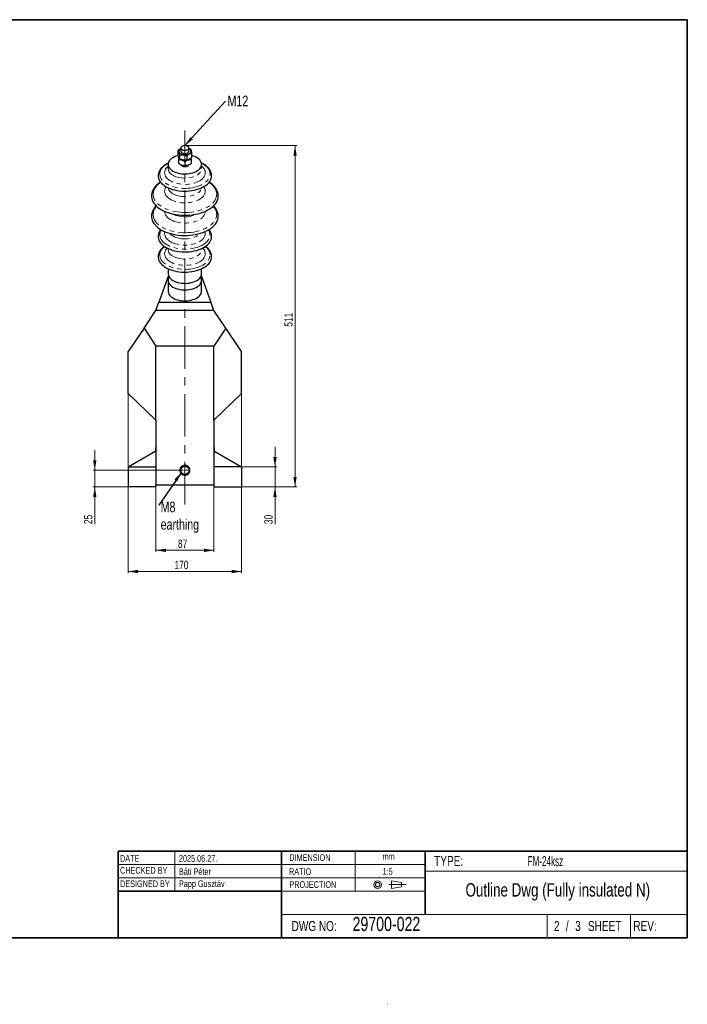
# Paper-space layout 'English' of a CAD drawing. Header units: millimetres. Extents: x 0 to 400, y -10 to 285.
# Tile 4 of 4: x 200 to 400, y -10 to 285. Entities that reach past the tile are written whole.
import ezdxf

# ---------------------------------------------------------------- set-up
doc = ezdxf.new("R2010")
doc.units = ezdxf.units.MM
doc.header["$PDSIZE"] = -1
doc.linetypes.add('CENTERX2', pattern=[20.32, 12.7, -2.54, 2.54, -2.54])
doc.linetypes.add('PHANTOM', pattern=[12.7, 6.35, -1.27, 1.27, -1.27, 1.27, -1.27])
doc.styles.add('SLDTEXTSTYLE0', font='TXT', dxfattribs={"width": 0.75})
doc.styles.add('SLDTEXTSTYLE1', font='TXT', dxfattribs={"width": 0.605})
doc.dimstyles.new('SLDDIMSTYLE0', dxfattribs={"dimtxt": 2.5, "dimasz": 3, "dimexe": 0, "dimexo": 0.0625, "dimtad": 1, "dimdec": 0, "dimlfac": 5, "dimrnd": 1e-09, "dimzin": 12, "dimdsep": 46, "dimtxsty": 'SLDTEXTSTYLE0', "dimsah": 1, "dimcen": 0.09, "dimadec": 0, "dimazin": 3, "dimtfac": 1, "dimtdec": 1, "dimtofl": 0, "dimtmove": 0, "dimatfit": 3, "dimfxl": 0, "dimfrac": 2, "dimtolj": 1, "dimtzin": 12, "dimarcsym": 0})
doc.dimstyles.new('SLDDIMSTYLE1', dxfattribs={"dimtxt": 2.5, "dimasz": 3, "dimexe": 0, "dimexo": 0.0625, "dimtad": 1, "dimdec": 1, "dimlfac": 5, "dimrnd": 1e-09, "dimzin": 12, "dimdsep": 46, "dimtxsty": 'SLDTEXTSTYLE0', "dimsah": 1, "dimcen": 0.09, "dimadec": 0, "dimazin": 3, "dimtfac": 1, "dimtdec": 1, "dimtofl": 0, "dimtmove": 0, "dimatfit": 3, "dimfxl": 0, "dimfrac": 2, "dimtolj": 1, "dimtzin": 12, "dimarcsym": 0})
doc.dimstyles.new('SLDDIMSTYLE3', dxfattribs={"dimtxt": 2.5, "dimasz": 3, "dimexe": 0, "dimexo": 0.0625, "dimtad": 1, "dimdec": 1, "dimlfac": 5, "dimrnd": 1e-09, "dimzin": 12, "dimdsep": 46, "dimtxsty": 'SLDTEXTSTYLE0', "dimsah": 1, "dimcen": 0.09, "dimadec": 0, "dimazin": 3, "dimtfac": 1, "dimtdec": 1, "dimtmove": 0, "dimatfit": 0, "dimfxl": 0, "dimfrac": 2, "dimtolj": 1, "dimtzin": 12, "dimarcsym": 0})
doc.dimstyles.new('SLDDIMSTYLE4', dxfattribs={"dimtxt": 0.18, "dimasz": 3, "dimexe": 0, "dimexo": 0.0625, "dimgap": 0, "dimtad": 0, "dimtih": 1, "dimtoh": 1, "dimdec": 0, "dimrnd": 1e-09, "dimzin": 0, "dimdsep": 46, "dimtxsty": 'Standard', "dimsah": 1, "dimcen": 0.09, "dimadec": 0, "dimazin": 0, "dimtfac": 3, "dimtdec": 0, "dimtofl": 0, "dimtmove": 0, "dimatfit": 3, "dimfxl": 0, "dimfrac": 2, "dimtolj": 1, "dimtzin": 0, "dimarcsym": 0})

# ---------------------------------------------------------------- blocks, each defined once
blk = doc.blocks.new('_D_17')
at = {"color": 7, "linetype": 'Continuous', "lineweight": 0}
for p, q in [((249.61, 247.28), (283.01, 247.28)), ((282.51, 247.28), (282.51, 145.07)), ((266.61, 145.07), (283.01, 145.07))]:
    blk.add_line(p, q, dxfattribs=at)
at = {"color": 7, "linetype": 'Continuous', "lineweight": 18}
for points in [[(282.51, 247.28), (282.01, 244.28), (283.01, 244.28)], [(282.51, 145.07), (283.01, 148.07), (282.01, 148.07)]]:
    blk.add_solid(points, dxfattribs=at)
at = {"color": 7, "linetype": 'Continuous', "lineweight": 18, "insert": (279.29, 193.05), "char_height": 2.5, "attachment_point": 1, "rotation": 90, "style": 'SLDTEXTSTYLE0'}
blk.add_mtext('511', dxfattribs=at)
blk = doc.blocks.new('_D_18')
at = {"color": 7, "linetype": 'Continuous', "lineweight": 0}
for p, q in [((232.51, 172.97), (232.51, 119.25)), ((266.51, 172.97), (266.51, 119.25)), ((232.51, 119.75), (266.51, 119.75))]:
    blk.add_line(p, q, dxfattribs=at)
at = {"color": 7, "linetype": 'Continuous', "lineweight": 18}
for points in [[(232.51, 119.75), (235.51, 119.25), (235.51, 120.25)], [(266.51, 119.75), (263.51, 120.25), (263.51, 119.25)]]:
    blk.add_solid(points, dxfattribs=at)
at = {"color": 7, "linetype": 'Continuous', "lineweight": 18, "insert": (246.39, 122.97), "char_height": 2.5, "attachment_point": 1, "style": 'SLDTEXTSTYLE0'}
blk.add_mtext('170', dxfattribs=at)
blk = doc.blocks.new('_D_19')
at = {"color": 7, "linetype": 'Continuous', "lineweight": 0}
for p, q in [((276.51, 151.07), (276.51, 157.07)), ((266.61, 151.07), (277.01, 151.07)), ((276.51, 151.07), (276.51, 145.07)), ((266.61, 145.07), (277.01, 145.07)), ((276.51, 145.07), (276.51, 133.94))]:
    blk.add_line(p, q, dxfattribs=at)
at = {"color": 7, "linetype": 'Continuous', "lineweight": 18}
for points in [[(276.51, 151.07), (277.01, 154.07), (276.01, 154.07)], [(276.51, 145.07), (276.01, 142.07), (277.01, 142.07)]]:
    blk.add_solid(points, dxfattribs=at)
at = {"color": 7, "linetype": 'Continuous', "lineweight": 18, "insert": (273.29, 133.94), "char_height": 2.5, "attachment_point": 1, "rotation": 90, "style": 'SLDTEXTSTYLE0'}
blk.add_mtext('30', dxfattribs=at)
blk = doc.blocks.new('_D_20')
at = {"color": 7, "linetype": 'Continuous', "lineweight": 0}
for p, q in [((222.51, 150.07), (222.51, 156.07)), ((247.98, 150.07), (222.01, 150.07)), ((222.51, 145.07), (222.51, 150.07)), ((232.41, 145.07), (222.01, 145.07)), ((222.51, 145.07), (222.51, 133.94))]:
    blk.add_line(p, q, dxfattribs=at)
at = {"color": 7, "linetype": 'Continuous', "lineweight": 18}
for points in [[(222.51, 150.07), (223.01, 153.07), (222.01, 153.07)], [(222.51, 145.07), (222.01, 142.07), (223.01, 142.07)]]:
    blk.add_solid(points, dxfattribs=at)
at = {"color": 7, "linetype": 'Continuous', "lineweight": 18, "insert": (219.29, 133.94), "char_height": 2.5, "attachment_point": 1, "rotation": 90, "style": 'SLDTEXTSTYLE0'}
blk.add_mtext('25', dxfattribs=at)
blk = doc.blocks.new('_D_21')
at = {"color": 7, "linetype": 'Continuous', "lineweight": 0}
for p, q in [((240.81, 144.97), (240.81, 125.59)), ((258.21, 144.97), (258.21, 125.59)), ((240.81, 126.09), (258.21, 126.09))]:
    blk.add_line(p, q, dxfattribs=at)
at = {"color": 7, "linetype": 'Continuous', "lineweight": 18}
for points in [[(240.81, 126.09), (243.81, 125.59), (243.81, 126.59)], [(258.21, 126.09), (255.21, 126.59), (255.21, 125.59)]]:
    blk.add_solid(points, dxfattribs=at)
at = {"color": 7, "linetype": 'Continuous', "lineweight": 18, "insert": (247.43, 129.31), "char_height": 2.5, "attachment_point": 1, "style": 'SLDTEXTSTYLE0'}
blk.add_mtext('87', dxfattribs=at)
blk = doc.blocks.new('SW_NOTE_0_2')
at = {"color": 0, "linetype": 'Continuous', "lineweight": 0, "insert": (0.61, 1.61), "char_height": 3.175, "attachment_point": 1, "style": 'SLDTEXTSTYLE0'}
blk.add_mtext('M12', dxfattribs=at)
blk = doc.blocks.new('SW_NOTE_0_3')
at = {"color": 0, "linetype": 'Continuous', "lineweight": 0, "char_height": 3.175, "attachment_point": 1, "style": 'SLDTEXTSTYLE0'}
for s, insert in [('M8', (0.56, 1.08)), ('earthing', (0.56, -4.15))]:
    blk.add_mtext(s, dxfattribs=dict(at, insert=insert))
blk = doc.blocks.new('SW_CENTERMARKSYMBOL_9')
at = {"color": 0, "linetype": 'Continuous', "lineweight": 18}
for p, q in [((-0.4, 0), (-1.435, 0)), ((0, 0), (-0.2, 0)), ((0, 0.4), (0, 1.435)), ((0, 0), (0, 0.2)), ((0, 0), (0, -0.2)), ((0, 0), (0.2, 0)), ((0.4, 0), (1.435, 0)), ((0, -0.4), (0, -1.435))]:
    blk.add_line(p, q, dxfattribs=at)

psp = doc.layouts.new('English')

# ---------------------------------------------------------------- linework, layer by layer
at = {"color": 7, "linetype": 'Continuous', "lineweight": 35}
for p, q in [((16, 285), (400, 285)), ((400, 285), (400, 10)), ((229.5, 36), (229.5, 10)), ((229.5, 36), (400, 36)), ((278.5, 36), (278.5, 10)), ((321.5, 36), (321.5, 17)), ((229.5, 24), (278.5, 24)), ((16, 10), (400, 10))]:
    psp.add_line(p, q, dxfattribs=at)
at = {"color": 7, "linetype": 'CENTERX2', "lineweight": 18}
for p, q in [((249.515, 139.851), (249.515, 251.779)), ((310.59, 25.967), (315.802, 25.967))]:
    psp.add_line(p, q, dxfattribs=at)
at = {"color": 7, "linetype": 'Continuous', "lineweight": 25}
for p, q in [((247.405, 245.772), (247.405, 244.502)), ((247.615, 245.938), (247.615, 246.056)), ((248.315, 246.594), (248.315, 245.611)), ((250.715, 245.611), (250.715, 246.594)), ((251.091, 246.303), (250.715, 246.434)), ((251.175, 246.176), (251.415, 246.056)), ((251.415, 246.056), (251.415, 245.683)), ((251.625, 243.812), (251.625, 245.082)), ((247.615, 243.16), (247.615, 241.889)), ((247.939, 244.551), (247.939, 243.281)), ((249.515, 242.53), (249.515, 241.26)), ((250.049, 244.207), (250.049, 242.936)), ((251.415, 243.16), (251.415, 241.889)), ((244.515, 241.679), (244.515, 240.414)), ((254.515, 240.414), (254.515, 241.679)), ((244.515, 216.471), (244.515, 216.168)), ((254.515, 216.168), (254.515, 216.471)), ((244.515, 210.41), (244.515, 208.913)), ((254.515, 208.913), (254.515, 210.41)), ((244.593, 208.409), (241.711, 200.366)), ((244.515, 206.947), (244.515, 203.67)), ((254.437, 208.409), (257.319, 200.366)), ((254.515, 203.67), (254.515, 206.947)), ((237.267, 192.651), (240.815, 197.866)), ((240.815, 197.866), (241.711, 200.366)), ((258.215, 197.866), (240.815, 197.866)), ((241.711, 200.366), (257.319, 200.366)), ((258.215, 197.866), (257.319, 200.366)), ((261.763, 192.651), (258.215, 197.866)), ((237.267, 192.651), (232.515, 185.666)), ((237.267, 192.651), (240.815, 187.266)), ((261.763, 192.651), (258.215, 187.266)), ((266.515, 185.666), (261.763, 192.651)), ((240.815, 165.066), (240.815, 187.266)), ((258.215, 187.266), (240.815, 187.266)), ((258.215, 165.066), (258.215, 187.266)), ((232.515, 173.066), (232.515, 185.666)), ((266.515, 173.066), (266.515, 185.666)), ((232.515, 173.066), (240.815, 165.066)), ((258.215, 165.066), (266.515, 173.066)), ((240.815, 165.066), (240.815, 151.066)), ((258.215, 165.066), (258.215, 151.066)), ((240.765, 155.829), (240.765, 156.867)), ((258.265, 156.867), (258.265, 155.829)), ((232.515, 151.066), (240.815, 155.858)), ((258.215, 155.858), (266.515, 151.066)), ((232.515, 151.066), (240.815, 151.066)), ((232.515, 151.066), (232.515, 145.066)), ((240.815, 151.066), (240.815, 145.666)), ((258.215, 151.066), (258.215, 145.666)), ((266.515, 151.066), (258.215, 151.066)), ((266.515, 151.066), (266.515, 145.066)), ((240.815, 145.066), (232.515, 145.066)), ((240.815, 145.066), (240.815, 145.666)), ((240.815, 145.666), (258.215, 145.666)), ((258.215, 145.666), (258.215, 145.066)), ((258.215, 145.066), (266.515, 145.066))]:
    psp.add_line(p, q, dxfattribs=at)
at = {"color": 8, "linetype": 'PHANTOM', "lineweight": 18}
psp.add_line((255.61, 227.592), (255.61, 227.63), dxfattribs=at)
at = {"color": 7, "linetype": 'Continuous', "lineweight": 18}
for p, q in [((246.5, 36), (246.5, 24)), ((300.5, 36), (300.5, 24)), ((229.5, 32), (321.5, 32)), ((321.5, 30), (400, 30)), ((229.5, 28), (321.5, 28)), ((311.441, 27.112), (311.441, 24.821)), ((314.402, 26.637), (311.441, 27.112)), ((314.402, 25.296), (314.402, 26.637)), ((278.5, 24), (321.5, 24)), ((311.441, 24.821), (314.402, 25.296)), ((278.5, 17), (400, 17)), ((358, 17), (358, 10)), ((383, 17), (383, 10)), ((310.069, -9.863), (310.231, -9.863))]:
    psp.add_line(p, q, dxfattribs=at)
at = {"color": 7, "linetype": 'Continuous', "lineweight": 25, "flags": 128}
for points in [[(248.315, 246.384), (248.134, 246.278), (247.929, 246.105), (247.788, 245.912), (247.718, 245.706), (247.721, 245.496), (247.798, 245.292), (247.945, 245.1), (248.157, 244.929), (248.424, 244.786), (248.735, 244.677), (249.079, 244.606), (249.441, 244.577), (249.805, 244.589), (250.158, 244.644), (250.484, 244.738), (250.771, 244.867), (250.771, 244.867)], [(248.315, 245.611), (248.319, 245.557), (248.38, 245.388), (248.512, 245.233), (248.707, 245.102), (248.953, 245.003), (249.235, 244.942), (249.534, 244.923), (249.831, 244.947), (250.109, 245.013), (250.35, 245.117)], [(250.715, 246.594), (250.677, 246.765), (250.566, 246.926), (250.39, 247.065), (250.158, 247.175), (249.886, 247.249), (249.59, 247.281), (249.29, 247.27), (249.004, 247.217), (248.75, 247.124), (248.544, 246.999), (248.399, 246.847), (248.324, 246.68), (248.324, 246.508), (248.399, 246.341), (248.544, 246.189), (248.75, 246.064), (249.004, 245.971), (249.29, 245.918), (249.59, 245.907), (249.886, 245.939), (250.158, 246.013), (250.39, 246.123), (250.566, 246.262), (250.677, 246.423), (250.715, 246.594)], [(250.771, 244.867), (251.006, 245.028), (251.18, 245.212), (251.286, 245.412), (251.32, 245.621), (251.279, 245.829), (251.167, 246.028), (250.987, 246.21), (250.746, 246.368), (250.715, 246.384)], [(247.468, 244.296), (247.365, 244.268), (246.846, 244.104), (246.364, 243.906), (245.927, 243.677), (245.541, 243.419), (245.21, 243.137), (244.939, 242.835), (244.733, 242.517), (244.594, 242.186), (244.524, 241.849), (244.524, 241.509), (244.594, 241.172), (244.733, 240.841), (244.939, 240.523), (245.21, 240.221), (245.541, 239.939), (245.927, 239.681), (246.364, 239.452), (246.846, 239.254), (247.365, 239.09), (247.914, 238.962), (248.485, 238.873), (249.071, 238.822), (249.663, 238.812), (250.253, 238.843), (250.833, 238.913), (251.394, 239.021), (251.929, 239.168), (252.43, 239.349), (252.89, 239.563), (253.302, 239.807), (253.662, 240.077), (253.963, 240.369), (254.202, 240.68), (254.375, 241.005), (254.48, 241.34), (254.515, 241.679), (254.515, 241.679)], [(254.515, 241.679), (254.48, 242.018), (254.375, 242.353), (254.202, 242.678), (253.963, 242.989), (253.662, 243.281), (253.302, 243.551), (252.89, 243.795), (252.43, 244.009), (251.929, 244.191), (251.625, 244.279)], [(248.353, 241.507), (248.463, 241.347), (248.64, 241.208), (248.872, 241.098), (249.144, 241.024), (249.44, 240.992), (249.74, 241.003), (250.026, 241.056), (250.28, 241.149), (250.486, 241.274), (250.631, 241.426), (250.681, 241.517)], [(241.515, 238.211), (241.524, 238.024), (241.594, 237.595), (241.734, 237.173), (241.942, 236.759), (242.217, 236.359), (242.556, 235.975), (242.956, 235.612), (243.413, 235.271), (243.925, 234.956), (244.485, 234.67), (245.09, 234.416), (245.733, 234.195), (246.41, 234.01), (247.114, 233.861), (247.839, 233.752), (248.579, 233.681), (249.327, 233.651), (250.077, 233.661), (250.822, 233.712), (251.555, 233.802), (252.271, 233.931), (252.962, 234.098), (253.623, 234.301), (254.248, 234.539), (254.831, 234.809), (255.367, 235.11), (255.852, 235.438), (256.282, 235.791), (256.651, 236.165), (256.959, 236.557), (257.2, 236.965), (257.375, 237.383), (257.48, 237.809), (257.515, 238.239)], [(239.515, 232.147), (239.524, 231.937), (239.594, 231.458), (239.733, 230.984), (239.942, 230.519), (240.217, 230.065), (240.558, 229.627), (240.961, 229.206), (241.425, 228.805), (241.945, 228.429), (242.518, 228.079), (243.141, 227.757), (243.808, 227.467), (244.515, 227.21), (245.257, 226.987), (246.029, 226.801), (246.826, 226.652), (247.641, 226.543), (248.47, 226.473), (249.306, 226.442), (250.143, 226.452), (250.976, 226.503), (251.798, 226.593), (252.605, 226.722), (253.39, 226.889), (254.148, 227.094), (254.873, 227.334), (255.561, 227.608), (256.206, 227.914), (256.805, 228.25), (257.352, 228.614), (257.844, 229.003), (258.278, 229.414), (258.65, 229.844), (258.959, 230.291), (259.201, 230.75), (259.375, 231.22), (259.48, 231.697), (259.515, 232.177)], [(239.515, 226.086), (239.524, 225.875), (239.594, 225.396), (239.733, 224.923), (239.942, 224.457), (240.217, 224.004), (240.558, 223.565), (240.961, 223.144), (241.425, 222.744), (241.945, 222.367), (242.518, 222.017), (243.141, 221.696), (243.808, 221.405), (244.515, 221.148), (245.257, 220.925), (246.029, 220.739), (246.826, 220.591), (247.641, 220.481), (248.47, 220.411), (249.306, 220.381), (250.143, 220.391), (250.976, 220.441), (251.798, 220.531), (252.605, 220.66), (253.39, 220.828), (254.148, 221.032), (254.873, 221.272), (255.561, 221.546), (256.206, 221.853), (256.805, 222.189), (257.352, 222.552), (257.844, 222.941), (258.278, 223.352), (258.65, 223.782), (258.959, 224.229), (259.201, 224.689), (259.375, 225.159), (259.48, 225.635), (259.515, 226.115)], [(241.515, 220.025), (241.524, 219.838), (241.594, 219.41), (241.734, 218.987), (241.942, 218.574), (242.217, 218.174), (242.556, 217.79), (242.956, 217.426), (243.413, 217.086), (243.925, 216.771), (244.485, 216.485), (245.09, 216.231), (245.733, 216.01), (246.41, 215.824), (247.114, 215.676), (247.839, 215.567), (248.579, 215.496), (249.327, 215.466), (250.077, 215.476), (250.822, 215.526), (251.555, 215.617), (252.271, 215.746), (252.962, 215.913), (253.623, 216.116), (254.248, 216.354), (254.831, 216.624), (255.367, 216.925), (255.852, 217.253), (256.282, 217.606), (256.651, 217.98), (256.959, 218.372), (257.2, 218.779), (257.375, 219.198), (257.48, 219.624), (257.515, 220.053)], [(241.515, 213.964), (241.524, 213.777), (241.594, 213.348), (241.734, 212.926), (241.942, 212.512), (242.217, 212.112), (242.556, 211.729), (242.956, 211.365), (243.413, 211.024), (243.925, 210.709), (244.485, 210.423), (245.09, 210.169), (245.733, 209.948), (246.41, 209.763), (247.114, 209.615), (247.839, 209.505), (248.579, 209.435), (249.327, 209.404), (250.077, 209.414), (250.822, 209.465), (251.555, 209.555), (252.271, 209.684), (252.962, 209.851), (253.623, 210.054), (254.248, 210.292), (254.831, 210.563), (255.367, 210.863), (255.852, 211.191), (256.282, 211.544), (256.651, 211.918), (256.959, 212.311), (257.2, 212.718), (257.375, 213.136), (257.48, 213.562), (257.515, 213.992)], [(244.515, 208.913), (244.524, 208.743), (244.594, 208.406), (244.733, 208.075), (244.939, 207.757), (245.21, 207.455), (245.541, 207.173), (245.927, 206.915), (246.364, 206.686), (246.846, 206.488), (247.365, 206.324), (247.914, 206.196), (248.485, 206.107), (249.071, 206.056), (249.663, 206.046), (250.253, 206.077), (250.833, 206.146), (251.394, 206.255), (251.929, 206.401), (252.43, 206.583), (252.89, 206.797), (253.302, 207.041), (253.662, 207.311), (253.963, 207.603), (254.202, 207.914), (254.375, 208.239), (254.48, 208.574), (254.515, 208.913)], [(244.818, 207.93), (244.733, 207.785), (244.594, 207.454), (244.524, 207.117), (244.524, 206.777), (244.594, 206.44), (244.733, 206.109), (244.939, 205.791), (245.21, 205.489), (245.541, 205.207), (245.927, 204.949), (246.364, 204.72), (246.846, 204.522), (247.365, 204.358), (247.914, 204.23), (248.485, 204.141), (249.071, 204.09), (249.663, 204.08), (250.253, 204.111), (250.833, 204.181), (251.394, 204.289), (251.929, 204.435), (252.43, 204.617), (252.89, 204.831), (253.302, 205.075), (253.662, 205.345), (253.963, 205.637), (254.202, 205.948), (254.375, 206.273), (254.48, 206.608), (254.515, 206.947), (254.515, 206.947)], [(244.515, 203.67), (244.524, 203.5), (244.594, 203.163), (244.733, 202.833), (244.939, 202.514), (245.21, 202.212), (245.541, 201.93), (245.927, 201.673), (246.364, 201.443), (246.846, 201.245), (247.365, 201.081), (247.914, 200.954), (248.485, 200.864), (249.071, 200.814), (249.663, 200.804), (250.253, 200.834), (250.833, 200.904), (251.394, 201.013), (251.929, 201.159), (252.43, 201.34), (252.89, 201.554), (253.302, 201.798), (253.662, 202.068), (253.963, 202.361), (254.202, 202.672), (254.375, 202.997), (254.48, 203.331), (254.515, 203.67)]]:
    psp.add_lwpolyline(points, dxfattribs=at)
at = {"color": 8, "linetype": 'PHANTOM', "lineweight": 18, "flags": 128}
for points in [[(244.551, 242.023), (244.393, 241.942), (243.886, 241.643), (243.431, 241.318), (243.032, 240.97), (242.695, 240.601), (242.421, 240.215), (242.213, 239.815), (242.073, 239.406), (242.003, 238.991), (242.003, 238.574), (242.073, 238.159), (242.213, 237.75), (242.421, 237.351), (242.695, 236.965), (243.032, 236.596), (243.431, 236.247), (243.886, 235.922), (244.393, 235.624), (244.949, 235.355), (245.547, 235.118), (246.182, 234.916), (246.848, 234.749), (247.539, 234.621), (248.249, 234.531), (248.97, 234.48), (249.697, 234.47), (250.421, 234.501), (251.138, 234.571), (251.839, 234.68), (252.518, 234.828), (253.17, 235.013), (253.787, 235.233), (254.365, 235.486), (254.897, 235.77), (255.379, 236.082), (255.806, 236.419), (256.174, 236.778), (256.48, 237.156), (256.722, 237.549), (256.896, 237.954), (257.001, 238.366), (257.036, 238.783), (257.036, 238.783)], [(257.036, 238.783), (257.001, 239.199), (256.896, 239.612), (256.722, 240.016), (256.48, 240.409), (256.174, 240.787), (255.806, 241.147), (255.379, 241.484), (254.897, 241.796), (254.479, 242.023)], [(244.515, 241.17), (244.292, 240.973), (243.983, 240.639), (243.738, 240.287), (243.562, 239.922), (243.455, 239.549), (243.419, 239.171), (243.455, 238.793), (243.562, 238.419), (243.738, 238.054), (243.983, 237.703), (244.292, 237.368), (244.662, 237.055), (245.09, 236.766), (245.569, 236.506), (246.094, 236.277), (246.66, 236.082), (247.259, 235.923), (247.884, 235.802), (248.529, 235.72), (249.185, 235.68), (249.845, 235.68), (250.501, 235.72), (251.146, 235.802), (251.771, 235.923), (252.37, 236.082), (252.936, 236.277), (253.461, 236.506), (253.94, 236.766), (254.368, 237.055), (254.738, 237.368), (255.047, 237.703), (255.291, 238.054), (255.468, 238.419), (255.575, 238.793), (255.61, 239.171), (255.61, 239.171)], [(244.515, 240.414), (244.524, 240.245), (244.594, 239.907), (244.733, 239.577), (244.939, 239.258), (245.21, 238.956), (245.541, 238.674), (245.927, 238.417), (246.364, 238.187), (246.846, 237.989), (247.365, 237.825), (247.914, 237.698), (248.485, 237.608), (249.071, 237.558), (249.663, 237.548), (250.253, 237.578), (250.833, 237.648), (251.394, 237.757), (251.929, 237.903), (252.43, 238.084), (252.89, 238.298), (253.302, 238.542), (253.662, 238.812), (253.963, 239.105), (254.202, 239.416), (254.375, 239.741), (254.48, 240.075), (254.515, 240.414)], [(242.285, 236.274), (241.91, 236.006), (241.446, 235.619), (241.041, 235.211), (240.699, 234.784), (240.423, 234.341), (240.214, 233.887), (240.073, 233.424), (240.003, 232.956), (240.003, 232.486), (240.073, 232.018), (240.214, 231.555), (240.423, 231.101), (240.699, 230.658), (241.041, 230.231), (241.446, 229.823), (241.91, 229.436), (242.431, 229.073), (243.004, 228.737), (243.625, 228.431), (244.29, 228.156), (244.993, 227.915), (245.73, 227.71), (246.495, 227.542), (247.282, 227.412), (248.086, 227.322), (248.901, 227.272), (249.72, 227.261), (250.537, 227.292), (251.347, 227.362), (252.144, 227.472), (252.92, 227.621), (253.672, 227.808), (254.393, 228.031), (255.078, 228.289), (255.721, 228.58), (256.319, 228.901), (256.866, 229.251), (257.359, 229.626), (257.794, 230.025), (258.168, 230.443), (258.477, 230.878), (258.72, 231.327), (258.895, 231.786), (259, 232.252), (259.036, 232.721), (259.036, 232.721)], [(259.036, 232.721), (259, 233.19), (258.895, 233.656), (258.72, 234.115), (258.477, 234.564), (258.168, 234.999), (257.794, 235.417), (257.359, 235.816), (256.866, 236.191), (256.745, 236.274)], [(243.877, 234.983), (243.738, 234.77), (243.562, 234.405), (243.455, 234.031), (243.419, 233.653), (243.455, 233.275), (243.562, 232.902), (243.738, 232.537), (243.983, 232.185), (244.292, 231.851), (244.662, 231.537), (245.09, 231.249), (245.569, 230.989), (246.094, 230.759), (246.66, 230.564), (247.259, 230.405), (247.884, 230.284), (248.529, 230.203), (249.185, 230.162), (249.845, 230.162), (250.501, 230.203), (251.146, 230.284), (251.771, 230.405), (252.37, 230.564), (252.936, 230.759), (253.461, 230.989), (253.94, 231.249), (254.368, 231.537), (254.738, 231.851), (255.047, 232.185), (255.291, 232.537), (255.468, 232.902), (255.575, 233.275), (255.61, 233.653), (255.61, 233.653)], [(244.534, 234.648), (244.594, 234.39), (244.733, 234.059), (244.939, 233.741), (245.21, 233.439), (245.541, 233.157), (245.927, 232.899), (246.364, 232.67), (246.846, 232.472), (247.365, 232.308), (247.914, 232.18), (248.485, 232.091), (249.071, 232.04), (249.663, 232.03), (250.253, 232.061), (250.833, 232.131), (251.394, 232.239), (251.929, 232.386), (252.43, 232.567), (252.89, 232.781), (253.302, 233.025), (253.662, 233.295), (253.963, 233.587), (254.202, 233.898), (254.375, 234.223), (254.48, 234.558), (254.496, 234.648)], [(241.033, 229.139), (240.699, 228.722), (240.423, 228.28), (240.214, 227.825), (240.073, 227.362), (240.003, 226.894), (240.003, 226.424), (240.073, 225.956), (240.214, 225.493), (240.423, 225.039), (240.699, 224.597), (241.041, 224.17), (241.446, 223.761), (241.91, 223.374), (242.431, 223.011), (243.004, 222.675), (243.625, 222.369), (244.29, 222.094), (244.993, 221.854), (245.73, 221.649), (246.495, 221.48), (247.282, 221.351), (248.086, 221.26), (248.901, 221.21), (249.72, 221.2), (250.537, 221.23), (251.347, 221.301), (252.144, 221.411), (252.92, 221.56), (253.672, 221.747), (254.393, 221.97), (255.078, 222.228), (255.721, 222.518), (256.319, 222.84), (256.866, 223.189), (257.359, 223.565), (257.794, 223.963), (258.168, 224.381), (258.477, 224.816), (258.72, 225.265), (258.895, 225.724), (259, 226.19), (259.036, 226.659), (259.036, 226.659)], [(243.42, 227.63), (243.419, 227.592), (243.455, 227.214), (243.562, 226.84), (243.738, 226.475), (243.983, 226.123), (244.292, 225.789), (244.662, 225.476), (245.09, 225.187), (245.569, 224.927), (246.094, 224.698), (246.66, 224.503), (247.259, 224.344), (247.884, 224.223), (248.529, 224.141), (249.185, 224.1), (249.845, 224.1), (250.501, 224.141), (251.146, 224.223), (251.771, 224.344), (252.37, 224.503), (252.936, 224.698), (253.461, 224.927), (253.94, 225.187), (254.368, 225.476), (254.738, 225.789), (255.047, 226.123), (255.291, 226.475), (255.468, 226.84), (255.575, 227.214), (255.61, 227.592)], [(245.968, 226.814), (246.364, 226.608), (246.846, 226.41), (247.365, 226.246), (247.914, 226.118), (248.485, 226.029), (249.071, 225.979), (249.663, 225.969), (250.253, 225.999), (250.833, 226.069), (251.394, 226.178), (251.929, 226.324), (252.43, 226.505), (252.89, 226.719), (253.062, 226.814)], [(242.44, 222.061), (242.421, 222.029), (242.213, 221.63), (242.073, 221.221), (242.003, 220.806), (242.003, 220.389), (242.073, 219.974), (242.213, 219.565), (242.421, 219.166), (242.695, 218.78), (243.032, 218.411), (243.431, 218.062), (243.886, 217.737), (244.393, 217.439), (244.949, 217.17), (245.547, 216.933), (246.182, 216.731), (246.848, 216.564), (247.539, 216.435), (248.249, 216.345), (248.97, 216.295), (249.697, 216.285), (250.421, 216.315), (251.138, 216.386), (251.839, 216.495), (252.518, 216.643), (253.17, 216.828), (253.787, 217.047), (254.365, 217.301), (254.897, 217.584), (255.379, 217.896), (255.806, 218.234), (256.174, 218.593), (256.48, 218.971), (256.722, 219.364), (256.896, 219.769), (257.001, 220.181), (257.036, 220.598), (257.036, 220.598)], [(243.495, 221.535), (243.455, 221.363), (243.419, 220.985), (243.455, 220.607), (243.562, 220.234), (243.738, 219.869), (243.983, 219.517), (244.292, 219.183), (244.662, 218.87), (245.09, 218.581), (245.569, 218.321), (246.094, 218.092), (246.66, 217.896), (247.259, 217.738), (247.884, 217.617), (248.529, 217.535), (249.185, 217.494), (249.845, 217.494), (250.501, 217.535), (251.146, 217.617), (251.771, 217.738), (252.37, 217.896), (252.936, 218.092), (253.461, 218.321), (253.94, 218.581), (254.368, 218.87), (254.738, 219.183), (255.047, 219.517), (255.291, 219.869), (255.468, 220.234), (255.575, 220.607), (255.61, 220.985), (255.61, 220.985)], [(255.61, 220.985), (255.575, 221.363), (255.535, 221.535)], [(245, 220.997), (245.21, 220.771), (245.541, 220.489), (245.927, 220.232), (246.364, 220.002), (246.846, 219.804), (247.365, 219.64), (247.914, 219.512), (248.485, 219.423), (249.071, 219.373), (249.663, 219.363), (250.253, 219.393), (250.833, 219.463), (251.394, 219.572), (251.929, 219.718), (252.43, 219.899), (252.89, 220.113), (253.302, 220.357), (253.662, 220.627), (253.963, 220.92), (254.03, 220.997)], [(243.432, 217.073), (243.431, 217.071), (243.032, 216.723), (242.695, 216.354), (242.421, 215.968), (242.213, 215.568), (242.073, 215.159), (242.003, 214.744), (242.003, 214.327), (242.073, 213.913), (242.213, 213.504), (242.421, 213.104), (242.695, 212.718), (243.032, 212.349), (243.431, 212), (243.886, 211.675), (244.393, 211.377), (244.949, 211.108), (245.547, 210.872), (246.182, 210.669), (246.848, 210.502), (247.539, 210.374), (248.249, 210.284), (248.97, 210.233), (249.697, 210.223), (250.421, 210.254), (251.138, 210.324), (251.839, 210.433), (252.518, 210.581), (253.17, 210.766), (253.787, 210.986), (254.365, 211.239), (254.897, 211.523), (255.379, 211.835), (255.806, 212.172), (256.174, 212.531), (256.48, 212.909), (256.722, 213.302), (256.896, 213.707), (257.001, 214.12), (257.036, 214.536), (257.036, 214.536)], [(244.192, 216.628), (243.983, 216.392), (243.738, 216.04), (243.562, 215.675), (243.455, 215.302), (243.419, 214.924), (243.455, 214.546), (243.562, 214.172), (243.738, 213.807), (243.983, 213.456), (244.292, 213.121), (244.662, 212.808), (245.09, 212.519), (245.569, 212.259), (246.094, 212.03), (246.66, 211.835), (247.259, 211.676), (247.884, 211.555), (248.529, 211.474), (249.185, 211.433), (249.845, 211.433), (250.501, 211.474), (251.146, 211.555), (251.771, 211.676), (252.37, 211.835), (252.936, 212.03), (253.461, 212.259), (253.94, 212.519), (254.368, 212.808), (254.738, 213.121), (255.047, 213.456), (255.291, 213.807), (255.468, 214.172), (255.575, 214.546), (255.61, 214.924), (255.61, 214.924)], [(244.515, 216.168), (244.524, 215.998), (244.594, 215.66), (244.733, 215.33), (244.939, 215.011), (245.21, 214.709), (245.541, 214.427), (245.927, 214.17), (246.364, 213.941), (246.846, 213.742), (247.365, 213.578), (247.914, 213.451), (248.485, 213.361), (249.071, 213.311), (249.663, 213.301), (250.253, 213.331), (250.833, 213.401), (251.394, 213.51), (251.929, 213.656), (252.43, 213.837), (252.89, 214.052), (253.302, 214.295), (253.662, 214.565), (253.963, 214.858), (254.202, 215.169), (254.375, 215.494), (254.48, 215.828), (254.515, 216.168)], [(257.036, 214.536), (257.001, 214.952), (256.896, 215.365), (256.722, 215.769), (256.48, 216.163), (256.174, 216.541), (255.806, 216.9), (255.597, 217.073)]]:
    psp.add_lwpolyline(points, dxfattribs=at)
at = {"color": 7, "linetype": 'Continuous', "lineweight": 25}
psp.add_circle((249.515, 150.066), 1.235, dxfattribs=at)
at = {"color": 7, "linetype": 'Continuous', "lineweight": 18}
for radius in [1.146, 0.671]:
    psp.add_circle((307.279, 25.967), radius, dxfattribs=at)
at = {"color": 7, "linetype": 'Continuous', "lineweight": 25}
for centre, radius, start, end in [((250.134, 245.658), 0.583, 291.73572, 355.37859), ((252.689, 206.923), 1.826, 0.76604, 33.48421), ((249.515, 150.066), 1.5, 159.25487, 215.73693), ((249.515, 150.066), 1.4, 165.76493, 209.33851), ((249.515, 150.066), 1.5, 99.47671, 156.56423), ((249.515, 150.066), 1.4, 105.76493, 149.33851), ((249.515, 150.066), 1.5, 0, 96.75105), ((249.515, 150.066), 1.4, 45.76493, 89.33851), ((249.515, 150.066), 1.4, 345.76493, 29.33851), ((249.515, 150.066), 1.5, 218.64868, 275.69119), ((249.515, 150.066), 1.4, 225.76493, 269.33851), ((249.515, 150.066), 1.5, 279.72276, 0), ((249.515, 150.066), 1.4, 285.76493, 329.33851)]:
    psp.add_arc(centre, radius, start, end, dxfattribs=at)
at = {"color": 8, "linetype": 'PHANTOM', "lineweight": 18}
for centre, radius, start, end in [((252.929, 239.001), 2.687, 3.60918, 53.82112), ((253.315, 233.606), 2.296, 1.17585, 36.83818), ((255.243, 226.529), 3.795, 1.97429, 43.46311), ((254.277, 220.556), 2.759, 0.85509, 33.05152), ((253.109, 214.816), 2.504, 2.46009, 46.34024)]:
    psp.add_arc(centre, radius, start, end, dxfattribs=at)
at = {"color": 7, "linetype": 'Continuous', "lineweight": 25}
for centre, major_axis, start_param, end_param in [((241.366, 156.865), (-0.425, 0.425), 0.3731766, 0.7840286), ((257.664, 156.865), (0.425, 0.425), 5.4991567, 5.9100087)]:
    psp.add_ellipse(centre, major_axis=major_axis, ratio=0.9972647, start_param=start_param, end_param=end_param, dxfattribs=at)
for points, knots in [([(248.315, 246.404), (248.179, 246.333), (247.871, 246.171), (247.572, 245.915), (247.405, 245.772)], [0, 0, 0, 0, 0.44009815, 1, 1, 1, 1]), ([(247.405, 245.772), (247.449, 245.715), (247.493, 245.649), (247.581, 245.495), (247.626, 245.405), (247.694, 245.25), (247.717, 245.195), (247.762, 245.078), (247.785, 245.017), (247.852, 244.828), (247.896, 244.693), (247.939, 244.551)], [0, 0, 0, 0, 0.25, 0.25, 0.5, 0.5, 0.625, 0.625, 0.75, 0.75, 1, 1, 1, 1]), ([(247.615, 246.056), (247.779, 246.155), (248.009, 246.292), (248.247, 246.381), (248.315, 246.406)], [0, 0, 0, 0, 0.7154756, 1, 1, 1, 1]), ([(250.049, 244.207), (250.178, 244.321), (250.308, 244.428), (250.57, 244.622), (250.702, 244.709), (250.903, 244.82), (250.97, 244.854), (251.104, 244.916), (251.171, 244.943), (251.368, 245.016), (251.497, 245.053), (251.625, 245.082)], [0, 0, 0, 0, 0.25, 0.25, 0.5, 0.5, 0.625, 0.625, 0.75, 0.75, 1, 1, 1, 1]), ([(251.625, 245.082), (251.581, 245.224), (251.537, 245.36), (251.448, 245.612), (251.403, 245.727), (251.335, 245.883), (251.312, 245.932), (251.267, 246.023), (251.245, 246.064), (251.178, 246.18), (251.134, 246.246), (251.091, 246.303)], [0, 0, 0, 0, 0.25, 0.25, 0.5, 0.5, 0.625, 0.625, 0.75, 0.75, 1, 1, 1, 1]), ([(244.605, 242.112), (244.503, 242.065), (244.21, 241.93), (243.768, 241.673), (243.284, 241.345), (242.851, 240.986), (242.472, 240.602), (242.151, 240.195), (241.892, 239.769), (241.698, 239.331), (241.574, 238.886), (241.514, 238.509), (241.521, 238.282), (241.523, 238.206)], [0, 0, 0, 0, 0.0544413, 0.1561899, 0.2581307, 0.3600799, 0.4617244, 0.5626468, 0.6623652, 0.7604741, 0.8568148, 0.9515756, 1, 1, 1, 1]), ([(247.939, 243.281), (247.896, 243.338), (247.852, 243.404), (247.763, 243.558), (247.718, 243.647), (247.65, 243.803), (247.627, 243.858), (247.582, 243.975), (247.559, 244.036), (247.492, 244.225), (247.448, 244.36), (247.405, 244.502)], [0, 0, 0, 0, 0.25, 0.25, 0.5, 0.5, 0.625, 0.625, 0.75, 0.75, 1, 1, 1, 1]), ([(247.615, 243.896), (247.615, 243.828), (247.615, 243.625), (247.615, 243.345), (247.615, 243.16)], [0, 0, 0, 0, 0.3373722, 1, 1, 1, 1]), ([(247.615, 243.16), (247.77, 243.151), (247.927, 243.134), (248.242, 243.077), (248.402, 243.038), (248.644, 242.958), (248.725, 242.928), (248.886, 242.862), (248.966, 242.826), (249.204, 242.71), (249.36, 242.624), (249.515, 242.53)], [0, 0, 0, 0, 0.25, 0.25, 0.5, 0.5, 0.625, 0.625, 0.75, 0.75, 1, 1, 1, 1]), ([(249.515, 241.26), (249.36, 241.269), (249.203, 241.286), (248.888, 241.342), (248.728, 241.382), (248.486, 241.462), (248.405, 241.492), (248.243, 241.558), (248.164, 241.594), (247.926, 241.709), (247.769, 241.796), (247.615, 241.889)], [0, 0, 0, 0, 0.25, 0.25, 0.5, 0.5, 0.625, 0.625, 0.75, 0.75, 1, 1, 1, 1]), ([(247.939, 244.551), (248.111, 244.566), (248.284, 244.572), (248.634, 244.563), (248.811, 244.548), (249.079, 244.504), (249.169, 244.486), (249.348, 244.444), (249.437, 244.421), (249.702, 244.341), (249.876, 244.277), (250.049, 244.207)], [0, 0, 0, 0, 0.25, 0.25, 0.5, 0.5, 0.625, 0.625, 0.75, 0.75, 1, 1, 1, 1]), ([(250.049, 242.936), (249.876, 242.922), (249.703, 242.915), (249.351, 242.924), (249.174, 242.94), (248.904, 242.984), (248.814, 243.002), (248.636, 243.044), (248.547, 243.068), (248.284, 243.148), (248.111, 243.211), (247.939, 243.281)], [0, 0, 0, 0, 0.25, 0.25, 0.5, 0.5, 0.625, 0.625, 0.75, 0.75, 1, 1, 1, 1]), ([(249.515, 242.53), (249.67, 242.624), (249.826, 242.71), (250.141, 242.863), (250.3, 242.929), (250.541, 243.009), (250.622, 243.033), (250.784, 243.074), (250.864, 243.091), (251.102, 243.134), (251.259, 243.15), (251.415, 243.16)], [0, 0, 0, 0, 0.25, 0.25, 0.5, 0.5, 0.625, 0.625, 0.75, 0.75, 1, 1, 1, 1]), ([(251.415, 241.889), (251.26, 241.795), (251.103, 241.708), (250.787, 241.555), (250.627, 241.489), (250.384, 241.409), (250.303, 241.385), (250.142, 241.345), (250.062, 241.328), (249.825, 241.286), (249.669, 241.269), (249.515, 241.26)], [0, 0, 0, 0, 0.25, 0.25, 0.5, 0.5, 0.625, 0.625, 0.75, 0.75, 1, 1, 1, 1]), ([(250.049, 242.936), (250.178, 242.965), (250.308, 243.003), (250.57, 243.1), (250.702, 243.16), (250.903, 243.271), (250.97, 243.312), (251.104, 243.4), (251.171, 243.446), (251.368, 243.592), (251.497, 243.699), (251.625, 243.812)], [0, 0, 0, 0, 0.25, 0.25, 0.5, 0.5, 0.625, 0.625, 0.75, 0.75, 1, 1, 1, 1]), ([(251.415, 243.16), (251.415, 243.168), (251.415, 243.341), (251.415, 243.5), (251.415, 243.651)], [0, 0, 0, 0, 0.0464922, 1, 1, 1, 1]), ([(257.515, 238.239), (257.513, 238.327), (257.507, 238.562), (257.444, 238.943), (257.314, 239.375), (257.123, 239.796), (256.872, 240.204), (256.562, 240.597), (256.194, 240.971), (255.773, 241.324), (255.298, 241.65), (254.848, 241.915), (254.542, 242.057), (254.425, 242.112)], [0, 0, 0, 0, 0.0561583, 0.1500948, 0.2442326, 0.3392477, 0.4356394, 0.5336204, 0.6331048, 0.7337824, 0.835249, 0.9371276, 1, 1, 1, 1]), ([(242.257, 236.349), (242.13, 236.269), (241.818, 236.071), (241.376, 235.724), (240.928, 235.315), (240.537, 234.881), (240.205, 234.427), (239.936, 233.958), (239.731, 233.477), (239.593, 232.988), (239.52, 232.542), (239.521, 232.26), (239.522, 232.143)], [0, 0, 0, 0, 0.0745318, 0.1834729, 0.2922777, 0.4006956, 0.5084044, 0.6150599, 0.7203876, 0.8242859, 0.9268924, 1, 1, 1, 1]), ([(259.515, 232.177), (259.513, 232.272), (259.507, 232.529), (259.446, 232.946), (259.316, 233.425), (259.124, 233.894), (258.872, 234.351), (258.56, 234.795), (258.19, 235.223), (257.762, 235.631), (257.298, 236.008), (256.955, 236.234), (256.79, 236.342)], [0, 0, 0, 0, 0.0596234, 0.1618688, 0.2642811, 0.3673887, 0.4715973, 0.5771054, 0.6838936, 0.7917682, 0.9004416, 1, 1, 1, 1]), ([(240.945, 229.256), (240.942, 229.253), (240.791, 229.114), (240.541, 228.817), (240.204, 228.366), (239.937, 227.896), (239.731, 227.415), (239.593, 226.926), (239.52, 226.481), (239.521, 226.199), (239.522, 226.081)], [0, 0, 0, 0, 0.0028525, 0.1556083, 0.3073648, 0.4576375, 0.6060392, 0.7524271, 0.8969948, 1, 1, 1, 1]), ([(259.515, 226.115), (259.513, 226.21), (259.507, 226.467), (259.446, 226.885), (259.316, 227.363), (259.124, 227.832), (258.873, 228.29), (258.558, 228.732), (258.297, 229.049), (258.127, 229.21), (258.099, 229.236)], [0, 0, 0, 0, 0.0845623, 0.2295744, 0.3748231, 0.521058, 0.6688543, 0.8184937, 0.9699487, 1, 1, 1, 1]), ([(242.28, 222.157), (242.239, 222.106), (242.09, 221.922), (241.895, 221.583), (241.698, 221.146), (241.574, 220.7), (241.514, 220.323), (241.521, 220.097), (241.523, 220.021)], [0, 0, 0, 0, 0.07985424, 0.28965144, 0.49606228, 0.69875318, 0.89812013, 1, 1, 1, 1]), ([(257.515, 220.053), (257.513, 220.142), (257.507, 220.377), (257.444, 220.758), (257.315, 221.19), (257.121, 221.61), (256.928, 221.939), (256.781, 222.12), (256.738, 222.173)], [0, 0, 0, 0, 0.118055, 0.3155269, 0.5134219, 0.7131613, 0.9157943, 1, 1, 1, 1]), ([(243.357, 217.137), (243.336, 217.122), (243.152, 216.998), (242.854, 216.737), (242.471, 216.355), (242.151, 215.948), (241.892, 215.523), (241.698, 215.084), (241.574, 214.639), (241.514, 214.262), (241.521, 214.035), (241.523, 213.959)], [0, 0, 0, 0, 0.0181063, 0.1530401, 0.2875707, 0.4211456, 0.5531269, 0.6829779, 0.8104887, 0.9359084, 1, 1, 1, 1]), ([(257.515, 213.992), (257.513, 214.08), (257.507, 214.315), (257.444, 214.696), (257.314, 215.128), (257.123, 215.549), (256.872, 215.957), (256.563, 216.35), (256.192, 216.723), (255.888, 216.989), (255.694, 217.121), (255.658, 217.145)], [0, 0, 0, 0, 0.07420871, 0.19833842, 0.32273411, 0.44828916, 0.57566315, 0.70513724, 0.83659802, 0.96963565, 1, 1, 1, 1]), ([(248.128, 150.639), (248.321, 150.788), (248.518, 150.939), (248.823, 151.173), (248.923, 151.251), (249.122, 151.403), (249.22, 151.479), (249.318, 151.554)], [0, 0, 0, 0, 0.5, 0.5, 0.75, 0.75, 1, 1, 1, 1]), ([(248.325, 149.151), (248.309, 149.273), (248.292, 149.395), (248.26, 149.643), (248.243, 149.768), (248.218, 149.958), (248.209, 150.022), (248.193, 150.148), (248.184, 150.21), (248.16, 150.396), (248.144, 150.518), (248.128, 150.639)], [0, 0, 0, 0, 0.25, 0.25, 0.5, 0.5, 0.625, 0.625, 0.75, 0.75, 1, 1, 1, 1]), ([(250.705, 150.981), (250.593, 151.027), (250.479, 151.074), (250.304, 151.146), (250.245, 151.171), (250.127, 151.219), (250.068, 151.244), (249.893, 151.316), (249.777, 151.364), (249.546, 151.46), (249.431, 151.507), (249.318, 151.554)], [0, 0, 0, 0, 0.25, 0.25, 0.375, 0.375, 0.5, 0.5, 0.75, 0.75, 1, 1, 1, 1]), ([(250.705, 150.981), (250.721, 150.86), (250.737, 150.737), (250.77, 150.487), (250.787, 150.359), (250.821, 150.107), (250.837, 149.983), (250.87, 149.736), (250.886, 149.614), (250.902, 149.493)], [0, 0, 0, 0, 0.25, 0.25, 0.5, 0.5, 0.75, 0.75, 1, 1, 1, 1]), ([(249.712, 148.578), (249.599, 148.624), (249.485, 148.671), (249.312, 148.743), (249.253, 148.767), (249.136, 148.816), (249.076, 148.841), (248.781, 148.963), (248.551, 149.058), (248.325, 149.151)], [0, 0, 0, 0, 0.25, 0.25, 0.375, 0.375, 0.5, 0.5, 1, 1, 1, 1]), ([(250.902, 149.493), (250.806, 149.418), (250.708, 149.343), (250.509, 149.19), (250.406, 149.111), (250.205, 148.957), (250.105, 148.88), (249.908, 148.728), (249.81, 148.653), (249.712, 148.578)], [0, 0, 0, 0, 0.25, 0.25, 0.5, 0.5, 0.75, 0.75, 1, 1, 1, 1])]:
    psp.add_open_spline(points, degree=3, knots=knots, dxfattribs=at)
at = {"color": 7, "linetype": 'Continuous', "lineweight": 0}
psp.add_point((249.515, 247.282), dxfattribs=at)

# ---------------------------------------------------------------- block references
for name, p in [('SW_NOTE_0_2', (261.692, 260.65)), ('SW_CENTERMARKSYMBOL_9', (249.515, 150.066)), ('SW_NOTE_0_3', (241.692, 139.602))]:
    psp.add_blockref(name, p, dxfattribs=at)

# ---------------------------------------------------------------- texts
for s, insert, char_height, attachment_point, style in [('DATE', (230.08, 34.822), 2, 1, 'SLDTEXTSTYLE0'), ('2025.06.27.', (247.718, 34.822), 2, 1, 'SLDTEXTSTYLE0'), ('DIMENSION', (280.778, 35.083), 2, 1, 'SLDTEXTSTYLE0'), ('mm', (308.744, 35.404), 2, 1, 'SLDTEXTSTYLE0'), ('TYPE:', (324.196, 34.566), 3, 1, 'SLDTEXTSTYLE0'), ('FM-24ksz', (357.516, 34.512), 3, 2, 'SLDTEXTSTYLE1'), ('CHECKED BY', (230.08, 31.262), 2, 1, 'SLDTEXTSTYLE0'), ('Báti Péter', (247.718, 30.874), 2, 1, 'SLDTEXTSTYLE0'), ('RATIO', (280.717, 30.874), 2, 1, 'SLDTEXTSTYLE0'), ('1:5', (308.744, 30.952), 2, 1, 'SLDTEXTSTYLE0'), ('DESIGNED BY', (230.08, 27.233), 2, 1, 'SLDTEXTSTYLE0'), ('Papp Gusztáv', (247.718, 27.251), 2, 1, 'SLDTEXTSTYLE0'), ('PROJECTION', (280.831, 27.004), 2, 1, 'SLDTEXTSTYLE0'), ('Outline Dwg (Fully insulated N)', (361.234, 26.408), 4, 2, 'SLDTEXTSTYLE0'), ('DWG NO:', (281.473, 15.079), 3, 1, 'SLDTEXTSTYLE0'), ('29700-022', (299.741, 16.313), 4.2333, 1, 'SLDTEXTSTYLE0'), ('2', (360.077, 15.079), 3, 1, 'SLDTEXTSTYLE0'), ('/', (363.636, 15.079), 3, 1, 'SLDTEXTSTYLE0'), ('3', (366.445, 15.079), 3, 1, 'SLDTEXTSTYLE0'), ('SHEET', (370.26, 15.079), 3, 1, 'SLDTEXTSTYLE0'), ('REV:', (383.851, 15.123), 3, 1, 'SLDTEXTSTYLE0')]:
    psp.add_mtext(s, dxfattribs=dict(at, insert=insert, char_height=char_height, attachment_point=attachment_point, style=style))

# ---------------------------------------------------------------- dimensions: what is measured, and where the dimension line sits
at = {"color": 7, "linetype": 'Continuous', "lineweight": 18}
for base, p1, p2, dimstyle, picture, middle in [((282.515, 145.066), (249.515, 247.282), (266.515, 145.066), 'SLDDIMSTYLE0', '_D_17', (282.515, 196.174)), ((276.515, 145.066), (266.515, 151.066), (266.515, 145.066), 'SLDDIMSTYLE3', '_D_19', (276.515, 136.024)), ((222.515, 150.066), (232.515, 145.066), (248.08, 150.066), 'SLDDIMSTYLE3', '_D_20', (222.515, 136.024))]:
    dim = psp.add_linear_dim(base=base, p1=p1, p2=p2, angle=90, dimstyle=dimstyle, dxfattribs=at)
    dim.commit()
    dim.dimension.update_dxf_attribs({"geometry": picture, "text_midpoint": middle, "dimtype": 160})
for base, p1, p2, dimstyle, picture, middle in [((266.515, 119.746), (232.515, 173.066), (266.515, 173.066), 'SLDDIMSTYLE1', '_D_18', (249.515, 119.746)), ((258.215, 126.087), (240.815, 145.066), (258.215, 145.066), 'SLDDIMSTYLE3', '_D_21', (249.515, 126.087))]:
    dim = psp.add_linear_dim(base=base, p1=p1, p2=p2, dimstyle=dimstyle, dxfattribs=at)
    dim.commit()
    dim.dimension.update_dxf_attribs({"geometry": picture, "text_midpoint": middle, "dimtype": 160})

# ---------------------------------------------------------------- leaders
at = {"color": 7, "linetype": 'Continuous', "lineweight": 0}
for points in [[(249.515, 247.282), (261.692, 260.65)], [(248.453, 149.435), (241.692, 139.602)]]:
    psp.add_leader(points, dimstyle='SLDDIMSTYLE4', dxfattribs=at)

doc.saveas('drawing.dxf')
